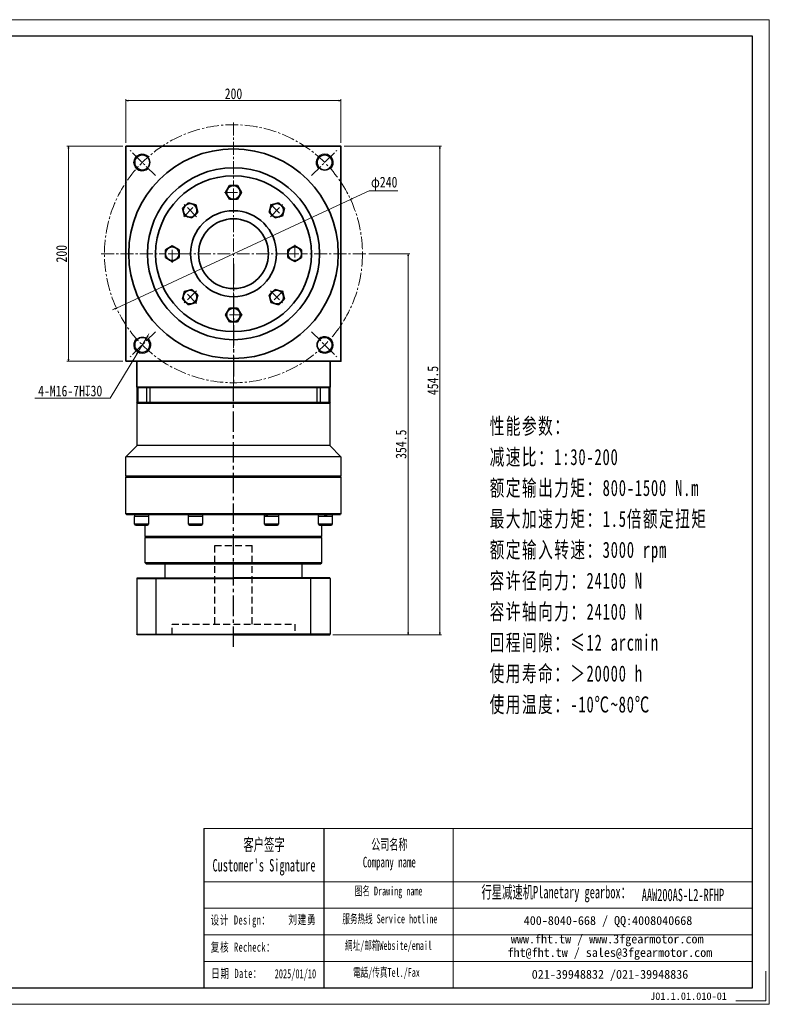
# Model space of a CAD drawing. Header units: millimetres. Extents: x -32 to 1282, y 0 to 916.
# Tile 3 of 3: x 572 to 1282, y 0 to 916. Entities that reach past the tile are written whole.
import ezdxf

# ---------------------------------------------------------------- set-up
doc = ezdxf.new("R2010")
doc.units = ezdxf.units.MM
doc.set_wipeout_variables(frame=1)
for name, pattern in [('CENTER2', [28.575, 19.05, -3.175, 3.175, -3.175]), ('DASHED2', [9.525, 6.35, -3.175]), ('点画线', [18, 12, -2, 2, -2])]:
    doc.linetypes.add(name, pattern=pattern)
for name, color, linetype in [('1轮廓实线层', 7, 'Continuous'), ('3中心线层', 1, 'CENTER2'), ('4虚线层', 6, 'DASHED2'), ('6文字层', 3, 'Continuous'), ('7标注层', 4, 'Continuous')]:
    doc.layers.add(name, color=color, linetype=linetype)
for name, color, linetype, lineweight in [('SLD-0', 7, 'Continuous', 18), ('中心线层', 1, '点画线', 18), ('图框_外框线', 7, 'Continuous', 18), ('尺寸线层', 3, 'Continuous', 18), ('粗实线', 7, 'Continuous', 40), ('粗实线层', 7, 'Continuous', 35)]:
    doc.layers.add(name, color=color, linetype=linetype, lineweight=lineweight)
doc.styles.add('SLDTEXTSTYLE4', font='SimSun.ttf', dxfattribs={"width": 0.611111})
doc.styles.get("Standard").update_dxf_attribs({"font": 'SimSun.ttf'})
doc.styles.add('宋体', font='SimSun.ttf', dxfattribs={"width": 0.8})
doc.styles.add('标准', font='SimSun.ttf', dxfattribs={"width": 0.667})
doc.styles.add('样式 1', font='SimSun.ttf')
doc.dimstyles.new('A水平标注$0', dxfattribs={"dimtxt": 3.5, "dimasz": 2, "dimexe": 1.5, "dimexo": 3, "dimgap": 1.1, "dimtad": 1, "dimtoh": 1, "dimdec": 4, "dimdsep": 46, "dimtxsty": '宋体', "dimblk": 'OPEN', "dimcen": 3, "dimclrd": 3, "dimclre": 3, "dimclrt": 6, "dimadec": 0, "dimazin": 0, "dimtm": 1e-09, "dimtfac": 1, "dimtdec": 4, "dimtix": 1, "dimtmove": 0, "dimatfit": 3, "dimldrblk": 'OPEN', "dimfxl": 0, "dimlwd": 13, "dimlwe": 13, "dimarcsym": 0})
doc.dimstyles.new('D直径标注φ25', dxfattribs={"dimtxt": 3.5, "dimasz": 2, "dimexe": 1, "dimexo": 3, "dimtad": 1, "dimtoh": 1, "dimdec": 1, "dimdsep": 46, "dimtxsty": '宋体', "dimblk": 'OPEN', "dimcen": 3, "dimclrd": 3, "dimclre": 3, "dimclrt": 130, "dimadec": 0, "dimazin": 0, "dimtm": 1e-09, "dimtfac": 1, "dimtdec": 1, "dimtmove": 0, "dimatfit": 0, "dimldrblk": 'OPEN', "dimfxl": 0, "dimlwd": 13, "dimlwe": 13, "dimarcsym": 0})
doc.dimstyles.new('螺孔(M8-7H)', dxfattribs={"dimtxt": 3.5, "dimasz": 2, "dimexe": 1.25, "dimexo": 3, "dimtad": 1, "dimtoh": 1, "dimdec": 4, "dimdsep": 46, "dimtxsty": '宋体', "dimblk": 'OPEN', "dimcen": 3, "dimclrd": 3, "dimclre": 3, "dimclrt": 2, "dimadec": 0, "dimazin": 0, "dimtm": 1e-09, "dimtfac": 1, "dimtdec": 4, "dimtmove": 0, "dimatfit": 3, "dimldrblk": 'OPEN', "dimfxl": 0, "dimlwd": 9, "dimlwe": 9, "dimarcsym": 0})

# ---------------------------------------------------------------- blocks, each defined once
blk = doc.blocks.new('_Open')
at = {"color": 0, "linetype": 'ByBlock', "lineweight": -2}
for p, q in [((-1, 0.17), (0, 0)), ((-1, -0.17), (0, 0)), ((0, 0), (-1, 0))]:
    blk.add_line(p, q, dxfattribs=at)
blk = doc.blocks.new('*D13')
at = {"layer": 'Defpoints', "color": 0, "transparency": 16777216}
for p in [(870.88, 840.57), (670.88, 798.2), (870.88, 798.2)]:
    blk.add_point(p, dxfattribs=at)
at = {"layer": '尺寸线层', "color": 3, "lineweight": 13, "transparency": 16777216}
for p, q in [((670.88, 801.2), (670.88, 842.07)), ((672.88, 840.57), (868.88, 840.57)), ((870.88, 801.2), (870.88, 842.07))]:
    blk.add_line(p, q, dxfattribs=at)
at = {"layer": '尺寸线层', "color": 3, "lineweight": 13, "transparency": 16777216, "xscale": 2, "yscale": 2, "zscale": 2, "rotation": 180}
blk.add_blockref('_Open', (670.88, 840.57), dxfattribs=at)
at = {"layer": '尺寸线层', "color": 3, "lineweight": 13, "transparency": 16777216, "xscale": 2, "yscale": 2, "zscale": 2}
blk.add_blockref('_Open', (870.88, 840.57), dxfattribs=at)
at = {"layer": '尺寸线层', "color": 6, "transparency": 16777216, "insert": (770.88, 846.96), "char_height": 10, "attachment_point": 5, "style": '宋体', "bg_fill": 3, "box_fill_scale": 1.1, "bg_fill_color": 257, "bg_fill_transparency": 0}
blk.add_mtext('200', dxfattribs=at)
blk = doc.blocks.new('*D14')
at = {"layer": 'Defpoints', "color": 0, "transparency": 16777216}
for p in [(617.36, 798.2), (670.88, 798.2), (670.88, 598.2)]:
    blk.add_point(p, dxfattribs=at)
at = {"layer": '尺寸线层', "color": 3, "lineweight": 13, "transparency": 16777216}
for p, q in [((667.88, 798.2), (615.86, 798.2)), ((617.36, 600.2), (617.36, 796.2)), ((667.88, 598.2), (615.86, 598.2))]:
    blk.add_line(p, q, dxfattribs=at)
at = {"layer": '尺寸线层', "color": 3, "lineweight": 13, "transparency": 16777216, "xscale": 2, "yscale": 2, "zscale": 2}
for p, rotation in [((617.36, 798.2), 90), ((617.36, 598.2), 270)]:
    blk.add_blockref('_Open', p, dxfattribs=dict(at, rotation=rotation))
at = {"layer": '尺寸线层', "color": 6, "transparency": 16777216, "insert": (610.97, 698.2), "char_height": 10, "attachment_point": 5, "rotation": 90, "style": '宋体', "bg_fill": 3, "box_fill_scale": 1.1, "bg_fill_color": 257, "bg_fill_transparency": 0}
blk.add_mtext('200', dxfattribs=at)
blk = doc.blocks.new('*D15')
at = {"layer": 'Defpoints', "color": 0, "transparency": 16777216}
for p in [(879.73, 748.73), (662.04, 647.67)]:
    blk.add_point(p, dxfattribs=at)
at = {"layer": '尺寸线层', "color": 3, "lineweight": 13, "transparency": 16777216}
for p, q in [((896.97, 756.73), (881.54, 749.57)), ((923.72, 756.73), (896.97, 756.73)), ((662.04, 647.67), (879.73, 748.73)), ((660.23, 646.83), (658.41, 645.99))]:
    blk.add_line(p, q, dxfattribs=at)
at = {"layer": '尺寸线层', "color": 3, "lineweight": 13, "transparency": 16777216, "xscale": 2, "yscale": 2, "zscale": 2}
for p, rotation in [((879.73, 748.73), 204.9021738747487), ((662.04, 647.67), 24.90217387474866)]:
    blk.add_blockref('_Open', p, dxfattribs=dict(at, rotation=rotation))
at = {"layer": '尺寸线层', "color": 130, "transparency": 16777216, "insert": (911.09, 763.46), "char_height": 10, "attachment_point": 5, "style": '宋体', "bg_fill": 3, "box_fill_scale": 1.1, "bg_fill_color": 257, "bg_fill_transparency": 0}
blk.add_mtext('φ240', dxfattribs=at)
blk = doc.blocks.new('*X10')
at = {"layer": '中心线层', "linetype": '点画线', "lineweight": 18}
for p, q in [((8.35, 0), (-8.35, 0)), ((0, -8.35), (0, 8.35))]:
    blk.add_line(p, q, dxfattribs=at)
at = {"layer": '粗实线层'}
for p, q in [((0, 7.35), (-6.37, 3.67)), ((-6.37, 3.67), (-6.37, -3.67)), ((6.37, 3.67), (0, 7.35)), ((6.37, 3.67), (6.37, -3.67)), ((-6.37, -3.67), (0, -7.35)), ((0, -7.35), (6.37, -3.67))]:
    blk.add_line(p, q, dxfattribs=at)
blk.add_circle((0, 0), 6.37, dxfattribs=at)
blk = doc.blocks.new('324FDFGFD')
at = {"layer": '粗实线层'}
for radius in [72.5, 40, 32.5]:
    blk.add_circle((0, 0), radius, dxfattribs=at)
for points in [[(0, 50.64), (1.12, 50.64), (3.67, 50.64), (5.51, 53.82), (7.35, 57), (5.51, 60.18), (3.67, 63.37), (1.12, 63.37), (0, 63.37), (-3.67, 63.37), (-5.51, 60.18), (-7.35, 57), (-5.51, 53.82), (-3.67, 50.64)], [(-35.8, 35.8), (-35.01, 36.6), (-33.21, 38.4), (-34.16, 41.95), (-35.11, 45.5), (-38.66, 46.45), (-42.21, 47.4), (-44.01, 45.6), (-44.81, 44.81), (-47.4, 42.21), (-46.45, 38.66), (-45.5, 35.11), (-41.95, 34.16), (-38.4, 33.21)], [(35.8, 35.8), (36.6, 35.01), (38.4, 33.21), (41.95, 34.16), (45.5, 35.11), (46.45, 38.66), (47.4, 42.21), (45.6, 44.01), (44.81, 44.81), (42.21, 47.4), (38.66, 46.45), (35.11, 45.5), (34.16, 41.95), (33.21, 38.4)], [(-50.64, 0), (-50.64, 1.12), (-50.64, 3.67), (-53.82, 5.51), (-57, 7.35), (-60.18, 5.51), (-63.37, 3.67), (-63.37, 1.12), (-63.37, 0), (-63.37, -3.67), (-60.18, -5.51), (-57, -7.35), (-53.82, -5.51), (-50.64, -3.67)], [(50.64, 0), (50.64, -1.12), (50.64, -3.67), (53.82, -5.51), (57, -7.35), (60.18, -5.51), (63.37, -3.67), (63.37, -1.12), (63.37, 0), (63.37, 3.67), (60.18, 5.51), (57, 7.35), (53.82, 5.51), (50.64, 3.67)], [(-35.8, -35.8), (-36.6, -35.01), (-38.4, -33.21), (-41.95, -34.16), (-45.5, -35.11), (-46.45, -38.66), (-47.4, -42.21), (-45.6, -44.01), (-44.81, -44.81), (-42.21, -47.4), (-38.66, -46.45), (-35.11, -45.5), (-34.16, -41.95), (-33.21, -38.4)], [(35.8, -35.8), (35.01, -36.6), (33.21, -38.4), (34.16, -41.95), (35.11, -45.5), (38.66, -46.45), (42.21, -47.4), (44.01, -45.6), (44.81, -44.81), (47.4, -42.21), (46.45, -38.66), (45.5, -35.11), (41.95, -34.16), (38.4, -33.21)], [(0, -50.64), (-1.12, -50.64), (-3.67, -50.64), (-5.51, -53.82), (-7.35, -57), (-5.51, -60.18), (-3.67, -63.37), (-1.12, -63.37), (0, -63.37), (3.67, -63.37), (5.51, -60.18), (7.35, -57), (5.51, -53.82), (3.67, -50.64)]]:
    blk.add_wipeout(points).dxf.layer = '粗实线层'
for p, rotation in [((0, 57), 270), ((-40.31, 40.31), 315.0000000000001), ((40.31, 40.31), 225.0000000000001), ((57, 0), 180), ((-40.31, -40.31), 45.00000000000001), ((40.31, -40.31), 135.0000000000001), ((0, -57), 90)]:
    blk.add_blockref('*X10', p, dxfattribs=dict(at, rotation=rotation))
blk.add_blockref('*X10', (-57, 0), dxfattribs=at)
blk = doc.blocks.new('*D18')
at = {"layer": 'Defpoints', "color": 0, "transparency": 16777216}
for p in [(870.88, 798.2), (962.88, 798.2), (860.38, 343.7)]:
    blk.add_point(p, dxfattribs=at)
at = {"layer": '尺寸线层', "color": 3, "lineweight": 13, "transparency": 16777216}
for p, q in [((873.88, 798.2), (964.38, 798.2)), ((962.88, 345.7), (962.88, 796.2)), ((863.38, 343.7), (964.38, 343.7))]:
    blk.add_line(p, q, dxfattribs=at)
at = {"layer": '尺寸线层', "color": 3, "lineweight": 13, "transparency": 16777216, "xscale": 2, "yscale": 2, "zscale": 2}
for p, rotation in [((962.88, 798.2), 90), ((962.88, 343.7), 270)]:
    blk.add_blockref('_Open', p, dxfattribs=dict(at, rotation=rotation))
at = {"layer": '尺寸线层', "color": 6, "transparency": 16777216, "insert": (956.38, 580.25), "char_height": 10, "attachment_point": 5, "rotation": 90, "style": '宋体', "bg_fill": 3, "box_fill_scale": 1.1, "bg_fill_color": 256, "bg_fill_true_color": 13158600, "bg_fill_transparency": 0}
blk.add_mtext('454.5', dxfattribs=at)
blk = doc.blocks.new('*D19')
at = {"layer": 'Defpoints', "color": 0, "transparency": 16777216}
for p in [(893.88, 698.2), (860.38, 343.7), (933.31, 343.7)]:
    blk.add_point(p, dxfattribs=at)
at = {"layer": '尺寸线层', "color": 3, "lineweight": 13, "transparency": 16777216}
for p, q in [((896.88, 698.2), (934.81, 698.2)), ((933.31, 696.2), (933.31, 345.7)), ((863.38, 343.7), (934.81, 343.7))]:
    blk.add_line(p, q, dxfattribs=at)
at = {"layer": '尺寸线层', "color": 3, "lineweight": 13, "transparency": 16777216, "xscale": 2, "yscale": 2, "zscale": 2}
for p, rotation in [((933.31, 698.2), 90), ((933.31, 343.7), 270)]:
    blk.add_blockref('_Open', p, dxfattribs=dict(at, rotation=rotation))
at = {"layer": '尺寸线层', "color": 6, "transparency": 16777216, "insert": (926.81, 520.95), "char_height": 10, "attachment_point": 5, "rotation": 90, "style": '宋体', "bg_fill": 3, "box_fill_scale": 1.1, "bg_fill_color": 256, "bg_fill_true_color": 13158600, "bg_fill_transparency": 0}
blk.add_mtext('354.5', dxfattribs=at)
blk = doc.blocks.new('*D37')
at = {"color": 3, "lineweight": 9, "transparency": 16777216}
for p, q in [((691.2, 621.91), (692.24, 623.62)), ((690.17, 620.19), (681.89, 606.5)), ((656.14, 563.88), (680.86, 604.79)), ((586.23, 563.88), (656.14, 563.88))]:
    blk.add_line(p, q, dxfattribs=at)
at = {"layer": 'Defpoints', "color": 0, "transparency": 16777216}
for p in [(690.17, 620.19), (681.89, 606.5)]:
    blk.add_point(p, dxfattribs=at)
at = {"color": 3, "lineweight": 9, "transparency": 16777216, "xscale": 2, "yscale": 2, "zscale": 2}
for p, rotation in [((690.17, 620.19), 238.8525407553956), ((681.89, 606.5), 58.85254075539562)]:
    blk.add_blockref('_Open', p, dxfattribs=dict(at, rotation=rotation))
at = {"color": 2, "transparency": 16777216, "insert": (619, 570.49), "char_height": 10, "attachment_point": 5, "style": '宋体', "bg_fill": 3, "box_fill_scale": 1.1, "bg_fill_color": 257, "bg_fill_transparency": 0}
blk.add_mtext('4-M16-7H{\\famgdt|b0|i0|c0|p0;x}{30}', dxfattribs=at)

msp = doc.modelspace()

# ---------------------------------------------------------------- linework, layer by layer
msp.add_line((854.95701, 163.43919), (854.95701, 15.39343))
at = {"layer": '1轮廓实线层', "linetype": 'Continuous', "lineweight": 30}
for p, q in [((851.36887, 574.20089), (848.33784, 574.20089)), ((848.33784, 573.70089), (848.33784, 574.20089)), ((848.33784, 573.70089), (851.70565, 573.70089)), ((848.33784, 573.70089), (848.33784, 559.70089)), ((851.70565, 573.70089), (851.36887, 574.20089)), ((851.70565, 559.70089), (851.70565, 573.70089)), ((681.37817, 519.70089), (681.37817, 559.20089)), ((681.37817, 559.20089), (682.55209, 559.20089)), ((682.55209, 559.20089), (690.38748, 559.20089)), ((690.38748, 559.20089), (693.41851, 559.20089)), ((693.41851, 559.20089), (770.87818, 559.20089)), ((770.87818, 559.20089), (848.33784, 559.20089)), ((851.70565, 559.70089), (848.33784, 559.70089)), ((848.33784, 559.20089), (848.33784, 559.70089)), ((848.33784, 559.20089), (851.36887, 559.20089)), ((851.36887, 559.20089), (851.70565, 559.70089)), ((670.87818, 509.20089), (681.37817, 519.70089)), ((670.87818, 491.20089), (670.87818, 509.20089)), ((671.37818, 490.70089), (670.87818, 491.20089)), ((770.87818, 491.20089), (670.87818, 491.20089)), ((670.87818, 490.20089), (671.37818, 490.70089)), ((670.87818, 456.20089), (670.87818, 490.20089)), ((670.87818, 490.20089), (770.87818, 490.20089)), ((770.87818, 490.70089), (671.37818, 490.70089)), ((671.37818, 455.7009), (670.87818, 456.20089)), ((678.91932, 446.60089), (678.91932, 453.60089)), ((687.10164, 453.60089), (678.91932, 453.60089)), ((678.97932, 453.60089), (678.97932, 455.7009)), ((691.91932, 453.60089), (687.10164, 453.60089)), ((691.85932, 455.7009), (691.85932, 453.60089)), ((691.91932, 453.60089), (691.91932, 446.60089)), ((728.97996, 446.60089), (728.97996, 453.60089)), ((741.10912, 453.60089), (728.97996, 453.60089)), ((729.03996, 455.23602), (729.03996, 455.7009)), ((741.97996, 453.60089), (741.10912, 453.60089)), ((741.91996, 455.7009), (741.91996, 453.60089)), ((741.97996, 453.60089), (741.97996, 446.60089)), ((799.77639, 446.60089), (799.77639, 453.60089)), ((812.77639, 453.60089), (799.77639, 453.60089)), ((799.83639, 453.60089), (799.83639, 455.7009)), ((812.71639, 455.7009), (812.71639, 453.60089)), ((812.77639, 453.60089), (812.77639, 446.60089)), ((849.83703, 446.60089), (849.83703, 453.60089)), ((849.89703, 453.60089), (849.89703, 455.7009)), ((687.10164, 446.60089), (678.91932, 446.60089)), ((679.91932, 445.60089), (686.84283, 445.60089)), ((686.84283, 445.60089), (690.91932, 445.60089)), ((691.91932, 446.60089), (687.10164, 446.60089)), ((688.87817, 435.20089), (688.87817, 445.60089)), ((741.10912, 446.60089), (728.97996, 446.60089)), ((729.97996, 445.60089), (740.2431, 445.60089)), ((740.2431, 445.60089), (740.97996, 445.60089)), ((741.97996, 446.60089), (741.10912, 446.60089)), ((812.77639, 446.60089), (799.77639, 446.60089)), ((800.77639, 445.60089), (811.77639, 445.60089)), ((852.87817, 445.60089), (852.87817, 435.20089)), ((689.37818, 434.70089), (688.87817, 435.20089)), ((852.87817, 435.20089), (688.87817, 435.20089)), ((688.87817, 434.20089), (689.37818, 434.70089)), ((688.87817, 410.50089), (688.87817, 434.20089)), ((688.87817, 434.20089), (852.87817, 434.20089)), ((689.37818, 434.70089), (852.37818, 434.70089)), ((852.87817, 435.20089), (852.37818, 434.70089)), ((852.37818, 434.70089), (852.87817, 434.20089)), ((852.87817, 434.20089), (852.87817, 410.50089)), ((689.67817, 409.70089), (688.87817, 410.50089)), ((770.87818, 410.50089), (688.87817, 410.50089)), ((689.67817, 409.70089), (770.87818, 409.70089)), ((692.37817, 409.60089), (703.37817, 409.60089)), ((707.37818, 396.7009), (707.37818, 409.70089)), ((728.87818, 409.60089), (739.87817, 409.60089)), ((852.87817, 410.50089), (770.87818, 410.50089)), ((770.87818, 409.70089), (852.07817, 409.70089)), ((801.87818, 409.60089), (812.87818, 409.60089)), ((834.37817, 409.70089), (834.37817, 396.7009)), ((838.37817, 409.60089), (849.37817, 409.60089)), ((852.87817, 410.50089), (852.07817, 409.70089)), ((681.38294, 396.7009), (680.88294, 396.20089)), ((680.88294, 396.20089), (680.88294, 344.2009)), ((698.88294, 396.20089), (699.06518, 396.7009)), ((698.88294, 344.2009), (698.88294, 396.20089)), ((842.88294, 396.20089), (842.7007, 396.7009)), ((842.88294, 344.2009), (842.88294, 396.20089)), ((681.38294, 343.70089), (680.88294, 344.2009)), ((770.88294, 343.70089), (681.38294, 343.70089)), ((698.88294, 344.2009), (699.06518, 343.70089)), ((842.88294, 344.2009), (842.7007, 343.70089))]:
    msp.add_line(p, q, dxfattribs=at)
at = {"layer": '1轮廓实线层'}
for p, q in [((680.88294, 396.20089), (770.88294, 396.20089)), ((681.38294, 396.7009), (770.88294, 396.7009)), ((680.88294, 344.2009), (770.88294, 344.2009))]:
    msp.add_line(p, q, dxfattribs=at)
at = {"layer": '1轮廓实线层', "linetype": 'Continuous', "lineweight": 30}
for centre, start, end in [((679.91932, 446.60089), 180, 270), ((690.91932, 446.60089), 270, 0), ((729.97996, 446.60089), 180, 270), ((740.97996, 446.60089), 270, 0), ((800.77639, 446.60089), 180, 270), ((811.77639, 446.60089), 270, 0), ((850.83703, 446.60089), 180, 270), ((692.37818, 410.60089), 244.15806724, 270), ((703.37818, 410.60089), 270, 295.84193276), ((728.87818, 410.60089), 244.15806724, 270), ((739.87818, 410.60089), 270, 295.84193276), ((801.87818, 410.60089), 244.15806724, 270), ((812.87818, 410.60089), 270, 295.84193276), ((838.37818, 410.60089), 244.15806724, 270), ((849.37818, 410.60089), 270, 295.84193276)]:
    msp.add_arc(centre, 1, start, end, dxfattribs=at)
at = {"layer": '1轮廓实线层', "linetype": 'Continuous', "lineweight": 30, "extrusion": (0, 0, -1)}
for centre, major_axis, ratio, start_param, end_param in [((735.47996, 455.70089), (0.40198, 11.152), 0.576348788, 4.555574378, 4.691617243), ((735.47996, 453.60089), (0.40198, 11.152), 0.576348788, 4.691617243, 4.881013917), ((806.27639, 455.70089), (5.36053, 11.01843), 0.323918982, 4.366689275, 4.556085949), ((806.27639, 453.60089), (5.36053, 11.01843), 0.323918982, 4.556085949, 4.745482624)]:
    msp.add_ellipse(centre, major_axis=major_axis, ratio=ratio, start_param=start_param, end_param=end_param, dxfattribs=at)
at = {"layer": '3中心线层'}
msp.add_line((770.88294, 332.49379), (770.88294, 574.20089), dxfattribs=at)
at = {"layer": '4虚线层'}
for p, q in [((753.38294, 426.70089), (788.38294, 426.70089)), ((753.38294, 353.70089), (753.38294, 426.70089)), ((788.38294, 353.70089), (788.38294, 426.70089)), ((713.73294, 353.70089), (828.03294, 353.70089)), ((713.73294, 343.70089), (713.73294, 353.70089)), ((828.03294, 353.70089), (828.03294, 343.70089))]:
    msp.add_line(p, q, dxfattribs=at)
at = {"layer": '7标注层', "color": 0}
msp.add_line((743.27961, 163.43919), (743.27961, 15.41874), dxfattribs=at)
at = {"layer": '中心线层'}
for p, q in [((770.88294, 574.20089), (770.88294, 821.20089)), ((698.19854, 770.8853), (674.82646, 794.25737)), ((843.56734, 770.8853), (866.93942, 794.25737)), ((647.88294, 698.20089), (893.88294, 698.20089)), ((698.19854, 625.51649), (674.82646, 602.14441)), ((843.56734, 625.51649), (866.93942, 602.14441)), ((770.88294, 574.20089), (770.88294, 599.94144))]:
    msp.add_line(p, q, dxfattribs=at)
msp.add_circle((770.88294, 698.20089), 120, dxfattribs=at)
at = {"layer": '图框_外框线'}
for p, q in [((743.27961, 163.43919), (854.95701, 163.43919)), ((854.95701, 163.43919), (854.95701, 15.41874)), ((854.95701, 163.43919), (1253.67743, 163.43919)), ((975.2819, 163.43919), (975.2819, 15.41874)), ((743.27961, 114.04465), (854.95701, 114.04465)), ((854.95701, 114.04465), (1253.67743, 114.04465)), ((743.27961, 89.34738), (1253.67743, 89.34738)), ((743.27961, 64.65011), (1253.67743, 64.65011)), ((743.27961, 39.95284), (1253.67743, 39.95284))]:
    msp.add_line(p, q, dxfattribs=at)
at = {"layer": '图框_外框线', "color": 3}
msp.add_lwpolyline([(1266.01243, 30.83748), (1266.01243, 3.08375), (1238.25869, 3.08375)], dxfattribs=at)
at = {"layer": '粗实线', "color": 0}
msp.add_line((681.88294, 574.20089), (859.88294, 574.20089), dxfattribs=at)
at = {"layer": '粗实线层'}
for p, q in [((680.88294, 574.20089), (680.88294, 598.20089)), ((860.88294, 574.20089), (860.88294, 598.20089)), ((860.88294, 574.20089), (680.88294, 574.20089)), ((680.88294, 574.20089), (860.88294, 574.20089)), ((680.88294, 574.20089), (860.88294, 574.20089))]:
    msp.add_line(p, q, dxfattribs=at)
msp.add_lwpolyline([(670.88294, 598.20089), (670.88294, 798.20089), (870.88294, 798.20089), (870.88294, 598.20089)], close=True, dxfattribs=at)
for centre, radius in [((770.88294, 698.20089), 97.5), ((686.03013, 783.05371), 7), ((855.73575, 783.05371), 7), ((770.88294, 698.20089), 80), ((686.03013, 613.34808), 7), ((855.73575, 613.34808), 7)]:
    msp.add_circle(centre, radius, dxfattribs=at)
at = {"layer": '粗实线层', "lineweight": 18}
for centre, start, end in [((686.03013, 783.05371), 43.08978683, 315), ((855.73575, 783.05371), 313.08978683, 225), ((686.03013, 613.34808), 133.08978683, 45), ((855.73575, 613.34808), 223.08978683, 135)]:
    msp.add_arc(centre, 8, start, end, dxfattribs=at)

# ---------------------------------------------------------------- texts
at = {"layer": '6文字层', "insert": (1158.48695, 11.0813), "char_height": 7, "width": 43.304423, "attachment_point": 1, "style": '样式 1'}
msp.add_mtext('J01.1.01.010-01', dxfattribs=at)
at = {"layer": 'SLD-0', "color": 1, "attachment_point": 2}
for s, insert, char_height, width, style in [("{\\fSimSun|b1|i0|c134|p2;客户签字\\PCustomer's Signature}", (799.31081, 154.30101), 11.5253929, 143.3770755, 'SLDTEXTSTYLE4'), ('{\\fSimSun|b1|i0|c134|p2;公司名称\\PCompany name}', (915.8826, 153.68919), 9.8789082, 127.9010159, 'SLDTEXTSTYLE4'), ('{\\fSimSun|b1|i0|c134|p2;图名 Drawing name}', (915.20733, 109.49206), 8.2324235, 105.2818652, 'SLDTEXTSTYLE4'), ('{\\fSimSun|b1|i0|c134|p2;  \\H1.1667x;行星减速机Planetary gearbox\\fSimSun|b0|i0|c134|p2;：}', (1066.97721, 110.12709), 9.8789082, 155.3719119, 'SLDTEXTSTYLE4'), ('\\pt57.62696;{\\fSimSun|b1|i0|c134|p2;\\C256;AAW200AS-L2-RFHP}', (1189.0269, 107.5042), 11.5253929, 83.8758153, 'SLDTEXTSTYLE4'), ('{\\fNSimSun|b0|i0|c134|p49;\\T1.1;设计 \\fNSimSun|b0|i0|c0|p49;Design\\fNSimSun|b0|i0|c134|p49;：}', (777.5262, 82.68079), 8.5, 160.9696823, '标准'), ('{\\fSimSun|b0|i0|c134|p2;\\T1.1;刘建勇}', (835.03626, 83.03705), 8.5, 31.9717109, '标准'), ('{\\fSimSun|b1|i0|c134|p2;服务热线 Service hotline}', (916.37474, 83.60537), 8.2324235, 117.2941119, 'SLDTEXTSTYLE4'), ('{\\fNSimSun|b0|i0|c134|p49;\\T1.1;复核 \\fNSimSun|b0|i0|c0|p49;Recheck\\fNSimSun|b0|i0|c134|p49;：}', (779.78153, 57.44752), 8.5, 142.4702854, '标准'), ('{\\fSimSun|b1|i0|c134|p2;網址/邮箱Website/email}', (915.09288, 58.80237), 8.2324235, 122.0921303, 'SLDTEXTSTYLE4'), ('{\\T1.1;日期 Date：}', (773.81322, 33.01556), 8.5, 118.7428794, '标准'), ('2025/01/10', (828.5087, 32.64774), 8.5, 31.9717109, '标准'), ('{\\fSimSun|b1|i0|c134|p2;電話/传真Tel./Fax}', (913.24845, 33.80599), 8.2324235, 123.5605408, 'SLDTEXTSTYLE4')]:
    msp.add_mtext(s, dxfattribs=dict(at, insert=insert, char_height=char_height, width=width, style=style))
at = {"layer": 'SLD-0', "color": 1, "char_height": 8.2324235, "attachment_point": 2}
for s, insert, width in [('{\\fSimSun|b1|i0|c134|p2;400-8040-668 / QQ:4008040668}', (1119.3071, 82.03235), 239.6903785), ('{\\fSimSun|b1|i0|c134|p2;www.fht.tw / www.3fgearmotor.com }', (1118.54803, 64.88532), 239.9602036), ('\\pt98.78908;{\\fSimSun|b1|i0|c134|p2;fht@fht.tw / sales@3fgearmotor.com }', (1121.05694, 52.34952), 239.9602036), ('{\\fSimSun|b1|i0|c134|p2;021-39948832 /021-39948836 }', (1121.14302, 32.00603), 183.2277678)]:
    msp.add_mtext(s, dxfattribs=dict(at, insert=insert, width=width))
at = {"layer": '尺寸线层', "insert": (1009.19593, 545.37626), "char_height": 15, "width": 238.0879491, "attachment_point": 1, "line_spacing_factor": 1.15057, "style": '标准'}
msp.add_mtext('{\\T1.1;性能参数：\\P减速比：1:30-200\\P额定输出力矩：800-1500 N.m\\P最大加速力矩：1.5倍额定扭矩\\P额定输入转速：3000 rpm\\P容许径向力：24100 N\\P容许轴向力：24100 N\\P回程间隙：≤12 arcmin\\P使用寿命：＞20000 h\\P使用温度：-10℃~80℃}', dxfattribs=at)

# ---------------------------------------------------------------- next in the draw order: dimensions: what is measured, and where the dimension line sits
at = {"layer": '尺寸线层'}
dim = msp.add_linear_dim(base=(870.88294, 840.57137), p1=(670.88294, 798.20089), p2=(870.88294, 798.20089), dimstyle='A水平标注$0', override={"dimtxt": 10, "dimgap": 1.5, "dimblk": 'Open', "dimtfill": 1, "dimtfillclr": 256}, dxfattribs=at)
dim.commit()
dim.dimension.update_dxf_attribs({"geometry": '*D13', "text_midpoint": (770.88294, 840.57137), "dimtype": 160})

# ---------------------------------------------------------------- next in the draw order: dimensions: what is measured, and where the dimension line sits
dim = msp.add_linear_dim(base=(617.35917, 798.20089), p1=(670.88294, 598.20089), p2=(670.88294, 798.20089), angle=90, dimstyle='A水平标注$0', override={"dimtxt": 10, "dimgap": 1.5, "dimblk": 'Open', "dimtfill": 1, "dimtfillclr": 256}, dxfattribs=at)
dim.commit()
dim.dimension.update_dxf_attribs({"geometry": '*D14', "text_midpoint": (617.35917, 698.20089), "dimtype": 160})

# ---------------------------------------------------------------- next in the draw order: dimensions: what is measured, and where the dimension line sits
dim = msp.add_diameter_dim_2p(p1=(662.03958, 647.67247), p2=(879.72631, 748.72932), dimstyle='D直径标注φ25', override={"dimtxt": 10, "dimgap": 1.5, "dimpost": 'φ<>'}, dxfattribs=at)
dim.commit()
dim.dimension.update_dxf_attribs({"geometry": '*D15', "text_midpoint": (911.09389, 756.73353), "dimtype": 163})

# ---------------------------------------------------------------- next in the draw order: block references
at = {"layer": '粗实线层'}
msp.add_blockref('324FDFGFD', (770.88294, 698.20089), dxfattribs=at)

# ---------------------------------------------------------------- next in the draw order: linework, layer by layer
at = {"layer": '3中心线层'}
msp.add_line((770.88294, 688.9051), (770.88294, 574.20089), dxfattribs=at)
at = {"layer": '图框_外框线', "color": 3}
msp.add_lwpolyline([(-26.07799, 0), (1269.09617, 0), (1269.09617, 915.87316), (-26.07799, 915.87316)], close=True, dxfattribs=at)
at = {"layer": '图框_外框线', "color": 3, "lineweight": 25}
msp.add_lwpolyline([(51.01571, 15.41874), (1253.67743, 15.41874), (1253.67743, 900.45442), (51.01571, 900.45442)], close=True, dxfattribs=at)

# ---------------------------------------------------------------- next in the draw order: dimensions: what is measured, and where the dimension line sits
dim = msp.add_diameter_dim_2p(p1=(690.16807, 620.19479), p2=(681.89219, 606.50137), text='4-M<>-7H{\\famgdt|b0|i0|c0|p0;x}{30}', dimstyle='螺孔(M8-7H)', override={"dimtxt": 10, "dimgap": 1.5, "dimtad": 1, "dimtih": 0, "dimtoh": 1, "dimdec": 4, "dimlfac": 1, "dimpost": '<>', "dimcen": 0, "dimse1": 0, "dimse2": 0, "dimsd1": 0, "dimsd2": 0, "dimtix": 0, "dimtofl": 1, "dimatfit": 3, "dimtvp": 0.1})
dim.commit()
dim.dimension.update_dxf_attribs({"geometry": '*D37', "text_midpoint": (619.00147, 563.88433), "dimtype": 163})
at = {"layer": '尺寸线层'}
dim = msp.add_linear_dim(base=(962.88004, 798.20089), p1=(860.38294, 343.70089), p2=(870.88294, 798.20089), angle=90, dimstyle='A水平标注$0', override={"dimtxt": 10, "dimgap": 1.5}, dxfattribs=at)
dim.commit()
dim.dimension.update_dxf_attribs({"geometry": '*D18', "text_midpoint": (962.88004, 580.25403), "dimtype": 160})

# ---------------------------------------------------------------- next in the draw order: linework, layer by layer
at = {"layer": '1轮廓实线层', "linetype": 'Continuous', "lineweight": 30}
for p, q in [((680.87817, 573.70089), (681.37817, 574.20089)), ((680.87817, 573.70089), (682.18252, 573.70089)), ((680.87817, 573.70089), (680.87817, 559.70089)), ((682.55209, 574.20089), (681.37817, 574.20089)), ((682.18252, 573.70089), (682.55209, 574.20089)), ((682.18252, 573.70089), (690.0507, 573.70089)), ((682.18252, 559.70089), (682.18252, 573.70089)), ((690.38748, 574.20089), (682.55209, 574.20089)), ((690.0507, 573.70089), (690.38748, 574.20089)), ((690.0507, 573.70089), (693.41851, 573.70089)), ((690.0507, 573.70089), (690.0507, 559.70089)), ((693.41851, 574.20089), (690.38748, 574.20089)), ((848.33784, 574.20089), (693.41851, 574.20089)), ((693.41851, 573.70089), (693.41851, 574.20089)), ((693.41851, 573.70089), (848.33784, 573.70089)), ((693.41851, 559.70089), (693.41851, 573.70089)), ((682.18252, 559.70089), (680.87817, 559.70089)), ((681.37817, 559.20089), (680.87817, 559.70089)), ((690.0507, 559.70089), (682.18252, 559.70089)), ((682.55209, 559.20089), (682.18252, 559.70089)), ((693.41851, 559.70089), (690.0507, 559.70089)), ((690.38748, 559.20089), (690.0507, 559.70089)), ((848.33784, 559.70089), (693.41851, 559.70089)), ((693.41851, 559.20089), (693.41851, 559.70089))]:
    msp.add_line(p, q, dxfattribs=at)

# ---------------------------------------------------------------- next in the draw order: dimensions: what is measured, and where the dimension line sits
at = {"layer": '尺寸线层'}
dim = msp.add_linear_dim(base=(933.30738, 343.70089), p1=(893.88294, 698.20089), p2=(860.38294, 343.70089), angle=90, dimstyle='A水平标注$0', override={"dimtxt": 10, "dimgap": 1.5}, dxfattribs=at)
dim.commit()
dim.dimension.update_dxf_attribs({"geometry": '*D19', "text_midpoint": (926.80738, 520.95089)})

# ---------------------------------------------------------------- next in the draw order: linework, layer by layer
at = {"layer": '1轮廓实线层', "linetype": 'Continuous', "lineweight": 30}
for p, q in [((859.20426, 574.20089), (851.36887, 574.20089)), ((851.70565, 573.70089), (859.57383, 573.70089)), ((859.57383, 573.70089), (859.20426, 574.20089)), ((860.37817, 574.20089), (859.20426, 574.20089)), ((859.57383, 573.70089), (859.57383, 559.70089)), ((859.57383, 573.70089), (860.87817, 573.70089)), ((860.37817, 574.20089), (860.87817, 573.70089)), ((860.87817, 559.70089), (860.87817, 573.70089)), ((851.36887, 559.20089), (859.20426, 559.20089)), ((859.57383, 559.70089), (851.70565, 559.70089)), ((859.20426, 559.20089), (859.57383, 559.70089)), ((859.20426, 559.20089), (860.37817, 559.20089)), ((860.87817, 559.70089), (859.57383, 559.70089)), ((860.87817, 559.70089), (860.37817, 559.20089)), ((860.37817, 559.20089), (860.37817, 519.70089)), ((860.37817, 519.70089), (681.37817, 519.70089)), ((860.37817, 519.70089), (870.87818, 509.20089)), ((870.87818, 509.20089), (670.87818, 509.20089)), ((870.87818, 509.20089), (870.87818, 491.20089)), ((870.87818, 491.20089), (770.87818, 491.20089)), ((870.37818, 490.70089), (770.87818, 490.70089)), ((770.87818, 490.20089), (870.87818, 490.20089)), ((870.87818, 491.20089), (870.37818, 490.70089)), ((870.37818, 490.70089), (870.87818, 490.20089)), ((870.87818, 490.20089), (870.87818, 456.20089)), ((870.87818, 456.20089), (670.87818, 456.20089)), ((671.37818, 455.7009), (870.37818, 455.7009)), ((862.83704, 453.60089), (849.83703, 453.60089)), ((862.77704, 455.7009), (862.77704, 453.60089)), ((862.83704, 453.60089), (862.83704, 446.60089)), ((870.87818, 456.20089), (870.37818, 455.7009)), ((862.83704, 446.60089), (849.83703, 446.60089)), ((850.83703, 445.60089), (861.83703, 445.60089)), ((860.38294, 396.7009), (860.88294, 396.20089)), ((860.88294, 396.20089), (860.88294, 344.2009)), ((770.88294, 343.70089), (860.38294, 343.70089)), ((860.38294, 343.70089), (860.88294, 344.2009))]:
    msp.add_line(p, q, dxfattribs=at)
at = {"layer": '1轮廓实线层'}
for p, q in [((860.38294, 396.7009), (770.88294, 396.7009)), ((860.88294, 396.20089), (770.88294, 396.20089)), ((860.88294, 344.2009), (770.88294, 344.2009))]:
    msp.add_line(p, q, dxfattribs=at)
at = {"layer": '1轮廓实线层', "linetype": 'Continuous', "lineweight": 30}
msp.add_arc((861.83703, 446.60089), 1, 270, 0, dxfattribs=at)
at = {"layer": '1轮廓实线层', "linetype": 'Continuous', "lineweight": 30, "extrusion": (0, 0, -1)}
for centre, major_axis, start_param, end_param in [((856.33703, 455.70089), (6.43685, 11.1538), 1.560378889, 1.749775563), ((856.33703, 453.60089), (4.33788, 7.51669), 1.277248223, 1.560378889), ((856.33703, 453.60089), (6.43685, 11.1538), 1.370982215, 1.560378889)]:
    msp.add_ellipse(centre, major_axis=major_axis, ratio=0.01805203, start_param=start_param, end_param=end_param, dxfattribs=at)

doc.saveas('drawing.dxf')
